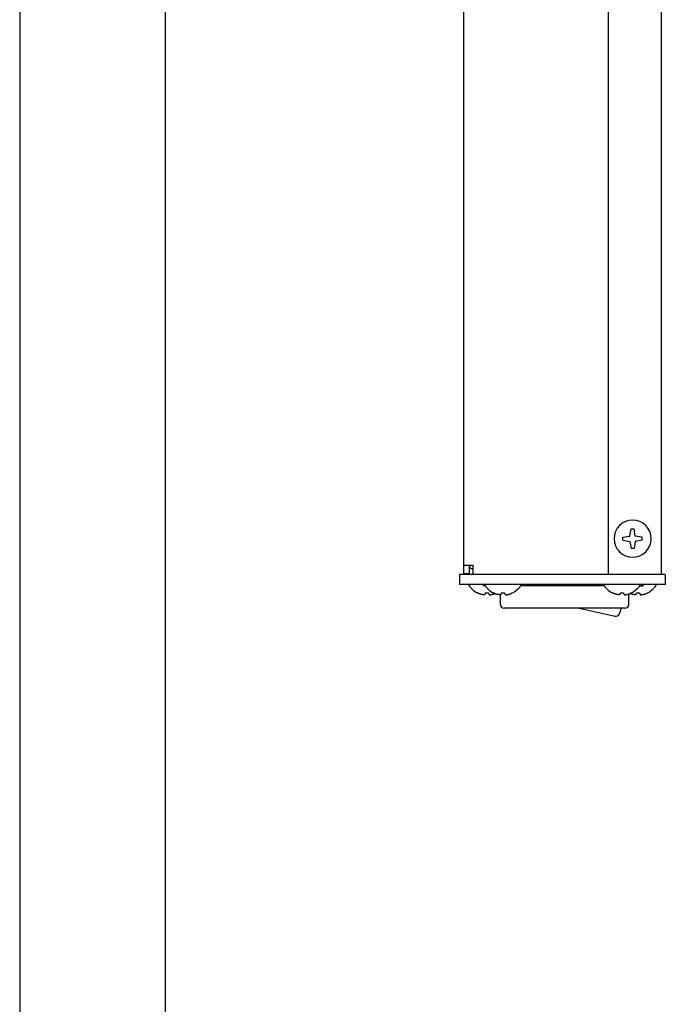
# Model space of a CAD drawing. Header units: inches. Extents: x -3.1 to 15.2, y -1.5 to 10.6.
# Tile 2 of 89: x -3 to -0.8, y 1.1 to 4.4. Entities that reach past the tile are written whole.
import ezdxf

# ---------------------------------------------------------------- set-up
doc = ezdxf.new("R2010")
doc.units = ezdxf.units.IN
doc.header["$MEASUREMENT"] = 0
doc.layers.add('chop', color=7, linetype='Continuous')

# ---------------------------------------------------------------- blocks, each defined once
blk = doc.blocks.new('block 2207')
at = {"color": 7, "lineweight": 25, "true_color": 0xffffff}
blk.add_lwpolyline([(-0.9841, 2.4535), (-1.3913, 2.4535)], dxfattribs=at)
blk = doc.blocks.new('block 2208')
at = {"color": 7, "lineweight": 25, "true_color": 0xffffff}
blk.add_lwpolyline([(-1.055, 2.5295), (-1.3355, 2.5295)], dxfattribs=at)
blk = doc.blocks.new('block 2209')
at = {"color": 7, "lineweight": 25, "true_color": 0xffffff}
blk.add_lwpolyline([(-1.455, 2.5295), (-1.4613, 2.5295)], dxfattribs=at)
blk = doc.blocks.new('block 2210')
at = {"color": 7, "lineweight": 25, "true_color": 0xffffff}
blk.add_lwpolyline([(-0.9355, 2.5295), (-0.9234, 2.5295)], dxfattribs=at)
blk = doc.blocks.new('block 2211')
at = {"color": 7, "lineweight": 25, "true_color": 0xffffff}
blk.add_lwpolyline([(-0.8493, 2.5335), (-1.5413, 2.5335)], dxfattribs=at)
blk = doc.blocks.new('block 2212')
at = {"color": 7, "lineweight": 25, "true_color": 0xffffff}
blk.add_lwpolyline([(-0.8493, 2.5675), (-1.5413, 2.5675)], dxfattribs=at)
blk = doc.blocks.new('block 2213')
at = {"color": 7, "lineweight": 25, "true_color": 0xffffff}
blk.add_lwpolyline([(-1.5265, 2.5707), (-1.5073, 2.5707)], dxfattribs=at)
blk = doc.blocks.new('block 2214')
at = {"color": 7, "lineweight": 25, "true_color": 0xffffff}
blk.add_lwpolyline([(-1.4993, 2.5867), (-1.4953, 2.5867)], dxfattribs=at)
blk = doc.blocks.new('block 2215')
at = {"color": 7, "lineweight": 25, "true_color": 0xffffff}
blk.add_lwpolyline([(-1.1392, 2.4535), (-1.0181, 2.4274)], dxfattribs=at)
blk = doc.blocks.new('block 2216')
at = {"color": 7, "lineweight": 25, "true_color": 0xffffff}
blk.add_lwpolyline([(-0.9266, 2.6827), (-0.9503, 2.6785)], dxfattribs=at)
blk = doc.blocks.new('block 2217')
at = {"color": 7, "lineweight": 25, "true_color": 0xffffff}
blk.add_lwpolyline([(-0.992, 2.6923), (-0.9683, 2.6965)], dxfattribs=at)
blk = doc.blocks.new('block 2218')
at = {"color": 7, "lineweight": 25, "true_color": 0xffffff}
blk.add_lwpolyline([(-1.5265, 2.5987), (-1.4953, 2.5987)], dxfattribs=at)
blk = doc.blocks.new('block 2219')
at = {"color": 7, "lineweight": 25, "true_color": 0xffffff}
blk.add_lwpolyline([(-0.9545, 2.6548), (-0.9641, 2.6548)], dxfattribs=at)
blk = doc.blocks.new('block 2220')
at = {"color": 7, "lineweight": 25, "true_color": 0xffffff}
blk.add_lwpolyline([(-0.9641, 2.7202), (-0.9545, 2.7202)], dxfattribs=at)
blk = doc.blocks.new('block 2221')
at = {"color": 7, "lineweight": 25, "true_color": 0xffffff}
blk.add_lwpolyline([(-0.992, 2.6827), (-0.9683, 2.6785)], dxfattribs=at)
blk = doc.blocks.new('block 2222')
at = {"color": 7, "lineweight": 25, "true_color": 0xffffff}
blk.add_lwpolyline([(-0.9266, 2.6923), (-0.9503, 2.6965)], dxfattribs=at)
blk = doc.blocks.new('block 2223')
at = {"color": 7, "lineweight": 25, "true_color": 0xffffff}
blk.add_lwpolyline([(-1.5413, 2.5675), (-1.5413, 2.5335)], dxfattribs=at)
blk = doc.blocks.new('block 2225')
at = {"color": 7, "lineweight": 25, "true_color": 0xffffff}
blk.add_lwpolyline([(-1.5265, 2.5707), (-1.5265, 6.7675)], dxfattribs=at)
blk = doc.blocks.new('block 2227')
at = {"color": 7, "lineweight": 25, "true_color": 0xffffff}
blk.add_lwpolyline([(-1.5073, 2.5707), (-1.5073, 2.5987)], dxfattribs=at)
blk = doc.blocks.new('block 2229')
at = {"color": 7, "lineweight": 25, "true_color": 0xffffff}
blk.add_lwpolyline([(-1.4953, 2.5675), (-1.4953, 2.5987)], dxfattribs=at)
blk = doc.blocks.new('block 2232')
at = {"color": 7, "lineweight": 25, "true_color": 0xffffff}
blk.add_lwpolyline([(-1.482, 2.5053), (-1.482, 2.5055)], dxfattribs=at)
blk = doc.blocks.new('block 2236')
at = {"color": 7, "lineweight": 25, "true_color": 0xffffff}
blk.add_lwpolyline([(-1.4613, 2.5335), (-1.4613, 2.5295)], dxfattribs=at)
blk = doc.blocks.new('block 2238')
at = {"color": 7, "lineweight": 25, "true_color": 0xffffff}
blk.add_lwpolyline([(-1.428, 2.5053), (-1.428, 2.5055)], dxfattribs=at)
blk = doc.blocks.new('block 2240')
at = {"color": 7, "lineweight": 25, "true_color": 0xffffff}
blk.add_lwpolyline([(-1.4037, 2.4659), (-1.4037, 2.499)], dxfattribs=at)
blk = doc.blocks.new('block 2243')
at = {"color": 7, "lineweight": 25, "true_color": 0xffffff}
blk.add_lwpolyline([(-1.3626, 2.5055), (-1.3626, 2.5053)], dxfattribs=at)
blk = doc.blocks.new('block 2247')
at = {"color": 7, "lineweight": 25, "true_color": 0xffffff}
blk.add_lwpolyline([(-0.9683, 2.6785), (-0.9641, 2.6548)], dxfattribs=at)
blk = doc.blocks.new('block 2252')
at = {"color": 7, "lineweight": 25, "true_color": 0xffffff}
blk.add_lwpolyline([(-0.9503, 2.6965), (-0.9545, 2.7202)], dxfattribs=at)
blk = doc.blocks.new('block 2258')
at = {"color": 7, "lineweight": 25, "true_color": 0xffffff}
blk.add_lwpolyline([(-1.0413, 6.7675), (-1.0413, 2.5675)], dxfattribs=at)
blk = doc.blocks.new('block 2260')
at = {"color": 7, "lineweight": 25, "true_color": 0xffffff}
blk.add_lwpolyline([(-1.028, 2.5053), (-1.028, 2.5055)], dxfattribs=at)
blk = doc.blocks.new('block 2261')
at = {"color": 7, "lineweight": 25, "true_color": 0xffffff}
blk.add_lwpolyline([(-0.992, 2.6827), (-0.992, 2.6923)], dxfattribs=at)
blk = doc.blocks.new('block 2265')
at = {"color": 7, "lineweight": 25, "true_color": 0xffffff}
blk.add_lwpolyline([(-0.9717, 2.4659), (-0.9717, 2.5018)], dxfattribs=at)
blk = doc.blocks.new('block 2266')
at = {"color": 7, "lineweight": 25, "true_color": 0xffffff}
blk.add_lwpolyline([(-0.9626, 2.5055), (-0.9626, 2.5053)], dxfattribs=at)
blk = doc.blocks.new('block 2268')
at = {"color": 7, "lineweight": 25, "true_color": 0xffffff}
blk.add_lwpolyline([(-0.9266, 2.6827), (-0.9266, 2.6923)], dxfattribs=at)
blk = doc.blocks.new('block 2270')
at = {"color": 7, "lineweight": 25, "true_color": 0xffffff}
blk.add_lwpolyline([(-0.9257, 2.5335), (-0.9257, 2.5295)], dxfattribs=at)
blk = doc.blocks.new('block 2271')
at = {"color": 7, "lineweight": 25, "true_color": 0xffffff}
blk.add_lwpolyline([(-0.9234, 2.5335), (-0.9234, 2.5295)], dxfattribs=at)
blk = doc.blocks.new('block 2276')
at = {"color": 7, "lineweight": 25, "true_color": 0xffffff}
blk.add_lwpolyline([(-0.9086, 2.5055), (-0.9086, 2.5053)], dxfattribs=at)
blk = doc.blocks.new('block 2281')
at = {"color": 7, "lineweight": 25, "true_color": 0xffffff}
blk.add_lwpolyline([(-0.8621, 2.5675), (-0.8621, 6.7675)], dxfattribs=at)
blk = doc.blocks.new('block 2282')
at = {"color": 7, "lineweight": 25, "true_color": 0xffffff}
blk.add_lwpolyline([(-0.8493, 2.5675), (-0.8493, 2.5335)], dxfattribs=at)
blk = doc.blocks.new('block 2283')
at = {"color": 7, "lineweight": 25, "true_color": 0xffffff}
blk.add_lwpolyline([(-0.9683, 2.6965), (-0.9641, 2.7202)], dxfattribs=at)
blk = doc.blocks.new('block 2284')
at = {"color": 7, "lineweight": 25, "true_color": 0xffffff}
blk.add_lwpolyline([(-0.9503, 2.6785), (-0.9545, 2.6548)], dxfattribs=at)
blk = doc.blocks.new('block 2709')
at = {"color": 7, "lineweight": 25, "true_color": 0xffffff}
blk.add_open_spline([(-1.4541, 2.5055), (-1.4509, 2.5053), (-1.4477, 2.5053), (-1.4445, 2.5055)], degree=3, dxfattribs=at)
blk = doc.blocks.new('block 2710')
at = {"color": 7, "lineweight": 25, "true_color": 0xffffff}
blk.add_open_spline([(-1.5117, 2.5335), (-1.5047, 2.5214), (-1.4944, 2.5117), (-1.482, 2.5053)], degree=3, dxfattribs=at)
blk = doc.blocks.new('block 2711')
at = {"color": 7, "lineweight": 25, "true_color": 0xffffff}
blk.add_open_spline([(-0.9461, 2.5055), (-0.9429, 2.5053), (-0.9397, 2.5053), (-0.9365, 2.5055)], degree=3, dxfattribs=at)
blk = doc.blocks.new('block 2712')
at = {"color": 7, "lineweight": 25, "true_color": 0xffffff}
blk.add_open_spline([(-0.9085, 2.5053), (-0.8961, 2.5117), (-0.8858, 2.5214), (-0.8789, 2.5335)], degree=3, dxfattribs=at)
blk = doc.blocks.new('block 2715')
at = {"color": 7, "lineweight": 25, "true_color": 0xffffff}
blk.add_open_spline([(-1.0217, 2.6875), (-1.0217, 2.7219), (-0.9937, 2.7499), (-0.9593, 2.7499), (-0.9248, 2.7499), (-0.8969, 2.7219), (-0.8969, 2.6875), (-0.8969, 2.653), (-0.9248, 2.6251), (-0.9593, 2.6251), (-0.9937, 2.6251), (-1.0217, 2.653), (-1.0217, 2.6875), (-1.0217, 2.6875), (-1.0217, 2.6875), (-1.0217, 2.6875)], degree=3, knots=[0, 0, 0, 0, 1, 1, 1, 2, 2, 2, 3, 3, 3, 4, 4, 4, 5, 5, 5, 5], dxfattribs=at)
blk = doc.blocks.new('block 2717')
at = {"color": 7, "lineweight": 25, "true_color": 0xffffff}
blk.add_open_spline([(-1.0001, 2.5055), (-0.9969, 2.5053), (-0.9937, 2.5053), (-0.9905, 2.5055)], degree=3, dxfattribs=at)
blk = doc.blocks.new('block 2718')
at = {"color": 7, "lineweight": 25, "true_color": 0xffffff}
blk.add_open_spline([(-0.9625, 2.5053), (-0.9501, 2.5117), (-0.9398, 2.5214), (-0.9329, 2.5335)], degree=3, dxfattribs=at)
blk = doc.blocks.new('block 2719')
at = {"color": 7, "lineweight": 25, "true_color": 0xffffff}
blk.add_open_spline([(-1.0577, 2.5335), (-1.0507, 2.5214), (-1.0404, 2.5117), (-1.028, 2.5053)], degree=3, dxfattribs=at)
blk = doc.blocks.new('block 2720')
at = {"color": 7, "lineweight": 25, "true_color": 0xffffff}
blk.add_open_spline([(-1.4001, 2.5055), (-1.3969, 2.5053), (-1.3937, 2.5053), (-1.3905, 2.5055)], degree=3, dxfattribs=at)
blk = doc.blocks.new('block 2721')
at = {"color": 7, "lineweight": 25, "true_color": 0xffffff}
blk.add_open_spline([(-1.3625, 2.5053), (-1.3501, 2.5117), (-1.3398, 2.5214), (-1.3329, 2.5335)], degree=3, dxfattribs=at)
blk = doc.blocks.new('block 2722')
at = {"color": 7, "lineweight": 25, "true_color": 0xffffff}
blk.add_open_spline([(-1.4577, 2.5335), (-1.4507, 2.5214), (-1.4404, 2.5117), (-1.428, 2.5053)], degree=3, dxfattribs=at)
blk = doc.blocks.new('block 2729')
at = {"color": 7, "lineweight": 25, "true_color": 0xffffff}
blk.add_open_spline([(-1.0181, 2.4274), (-1.0127, 2.4262), (-1.0072, 2.4289), (-1.0048, 2.4339)], degree=3, dxfattribs=at)
blk = doc.blocks.new('block 2730')
at = {"color": 7, "lineweight": 25, "true_color": 0xffffff}
blk.add_open_spline([(-1.0048, 2.4339), (-1.0017, 2.4402), (-0.999, 2.4467), (-0.9967, 2.4534)], degree=3, dxfattribs=at)
blk = doc.blocks.new('block 2733')
at = {"color": 7, "lineweight": 25, "true_color": 0xffffff}
blk.add_open_spline([(-1.4037, 2.4659), (-1.4037, 2.459), (-1.3981, 2.4535), (-1.3913, 2.4535)], degree=3, dxfattribs=at)
blk = doc.blocks.new('block 2734')
at = {"color": 7, "lineweight": 25, "true_color": 0xffffff}
blk.add_open_spline([(-0.9841, 2.4535), (-0.9772, 2.4535), (-0.9717, 2.459), (-0.9717, 2.4659)], degree=3, dxfattribs=at)
blk = doc.blocks.new('block 2738')
at = {"color": 7, "lineweight": 25, "true_color": 0xffffff}
blk.add_open_spline([(-1.5073, 2.5947), (-1.5073, 2.5903), (-1.5037, 2.5867), (-1.4993, 2.5867)], degree=3, dxfattribs=at)
blk = doc.blocks.new('block 2740')
at = {"color": 7, "lineweight": 25, "true_color": 0xffffff}
blk.add_open_spline([(-1.5097, 2.5695), (-1.5064, 2.5682), (-1.5029, 2.5675), (-1.4993, 2.5675)], degree=3, dxfattribs=at)
blk = doc.blocks.new('block 2948')
at = {"color": 7, "lineweight": 25, "true_color": 0xffffff}
blk.add_open_spline([(-1.4541, 2.5055), (-1.4543, 2.505), (-1.4544, 2.5045), (-1.4546, 2.5041), (-1.4548, 2.5037), (-1.4549, 2.5033), (-1.4551, 2.5029), (-1.4553, 2.5026), (-1.4554, 2.5023), (-1.4556, 2.502), (-1.4557, 2.5017), (-1.4559, 2.5014), (-1.456, 2.5012), (-1.4562, 2.5009), (-1.4563, 2.5007), (-1.4565, 2.5005), (-1.4566, 2.5003), (-1.4567, 2.5001), (-1.4569, 2.4999), (-1.457, 2.4997), (-1.4572, 2.4995), (-1.4574, 2.4993), (-1.4575, 2.4992), (-1.4577, 2.499), (-1.4578, 2.4989), (-1.458, 2.4988), (-1.4581, 2.4987), (-1.4583, 2.4986)], degree=3, knots=[0, 0, 0, 0, 1, 1, 1, 2, 2, 2, 3, 3, 3, 4, 4, 4, 5, 5, 5, 6, 6, 6, 7, 7, 7, 8, 8, 8, 9, 9, 9, 9], dxfattribs=at)
blk = doc.blocks.new('block 2949')
at = {"color": 7, "lineweight": 25, "true_color": 0xffffff}
blk.add_open_spline([(-1.4583, 2.4986), (-1.4587, 2.4986), (-1.459, 2.4987), (-1.4594, 2.4987), (-1.4598, 2.4988), (-1.4602, 2.4988), (-1.4606, 2.4989), (-1.4611, 2.499), (-1.4615, 2.499), (-1.4619, 2.4991), (-1.4624, 2.4992), (-1.4628, 2.4992), (-1.4633, 2.4993), (-1.4638, 2.4994), (-1.4644, 2.4995), (-1.4649, 2.4996), (-1.4655, 2.4997), (-1.4661, 2.4999), (-1.4667, 2.5), (-1.4673, 2.5002), (-1.468, 2.5003), (-1.4687, 2.5005), (-1.4694, 2.5007), (-1.4702, 2.5009), (-1.4709, 2.5011), (-1.4717, 2.5014), (-1.4724, 2.5016), (-1.4732, 2.5019), (-1.4739, 2.5021), (-1.4747, 2.5024), (-1.4754, 2.5026), (-1.4761, 2.5029), (-1.4769, 2.5032), (-1.4776, 2.5035), (-1.4783, 2.5038), (-1.479, 2.5041), (-1.4798, 2.5044), (-1.4805, 2.5048), (-1.4813, 2.5051), (-1.482, 2.5055)], degree=3, knots=[0, 0, 0, 0, 1, 1, 1, 2, 2, 2, 3, 3, 3, 4, 4, 4, 5, 5, 5, 6, 6, 6, 7, 7, 7, 8, 8, 8, 9, 9, 9, 10, 10, 10, 11, 11, 11, 12, 12, 12, 13, 13, 13, 13], dxfattribs=at)
blk = doc.blocks.new('block 2950')
at = {"color": 7, "lineweight": 25, "true_color": 0xffffff}
blk.add_open_spline([(-1.4403, 2.4986), (-1.4399, 2.4986), (-1.4395, 2.4987), (-1.4391, 2.4987), (-1.4387, 2.4988), (-1.4383, 2.4988), (-1.4379, 2.4989), (-1.4375, 2.499), (-1.4371, 2.499), (-1.4366, 2.4991), (-1.4362, 2.4992), (-1.4357, 2.4992), (-1.4353, 2.4993), (-1.4347, 2.4994), (-1.4342, 2.4995), (-1.4337, 2.4996), (-1.4331, 2.4997), (-1.4325, 2.4999), (-1.4319, 2.5), (-1.4312, 2.5002), (-1.4306, 2.5003), (-1.4299, 2.5005), (-1.4291, 2.5007), (-1.4284, 2.5009), (-1.4276, 2.5011), (-1.4269, 2.5014), (-1.4261, 2.5016), (-1.4254, 2.5019), (-1.4246, 2.5021), (-1.4239, 2.5024), (-1.4231, 2.5026), (-1.4229, 2.5028), (-1.4226, 2.5029), (-1.4223, 2.503)], degree=3, knots=[0, 0, 0, 0, 1, 1, 1, 2, 2, 2, 3, 3, 3, 4, 4, 4, 5, 5, 5, 6, 6, 6, 7, 7, 7, 8, 8, 8, 9, 9, 9, 10, 10, 10, 11, 11, 11, 11], dxfattribs=at)
blk = doc.blocks.new('block 2951')
at = {"color": 7, "lineweight": 25, "true_color": 0xffffff}
blk.add_open_spline([(-1.4445, 2.5055), (-1.4443, 2.505), (-1.4441, 2.5045), (-1.4439, 2.5041), (-1.4438, 2.5037), (-1.4436, 2.5033), (-1.4434, 2.5029), (-1.4433, 2.5026), (-1.4431, 2.5023), (-1.443, 2.502), (-1.4428, 2.5017), (-1.4427, 2.5014), (-1.4425, 2.5012), (-1.4424, 2.5009), (-1.4423, 2.5007), (-1.4421, 2.5005), (-1.442, 2.5003), (-1.4418, 2.5001), (-1.4417, 2.4999), (-1.4415, 2.4997), (-1.4414, 2.4995), (-1.4412, 2.4993), (-1.4411, 2.4992), (-1.4409, 2.499), (-1.4407, 2.4989), (-1.4406, 2.4988), (-1.4405, 2.4987), (-1.4403, 2.4986)], degree=3, knots=[0, 0, 0, 0, 1, 1, 1, 2, 2, 2, 3, 3, 3, 4, 4, 4, 5, 5, 5, 6, 6, 6, 7, 7, 7, 8, 8, 8, 9, 9, 9, 9], dxfattribs=at)
blk = doc.blocks.new('block 2952')
at = {"color": 7, "lineweight": 25, "true_color": 0xffffff}
blk.add_open_spline([(-0.9461, 2.5055), (-0.9463, 2.505), (-0.9464, 2.5045), (-0.9466, 2.5041), (-0.9468, 2.5037), (-0.9469, 2.5033), (-0.9471, 2.5029), (-0.9473, 2.5026), (-0.9474, 2.5023), (-0.9476, 2.502), (-0.9477, 2.5017), (-0.9479, 2.5014), (-0.948, 2.5012), (-0.9482, 2.5009), (-0.9483, 2.5007), (-0.9485, 2.5005), (-0.9486, 2.5003), (-0.9487, 2.5001), (-0.9489, 2.4999), (-0.949, 2.4997), (-0.9492, 2.4995), (-0.9494, 2.4993), (-0.9495, 2.4992), (-0.9497, 2.499), (-0.9498, 2.4989), (-0.95, 2.4988), (-0.9501, 2.4987), (-0.9503, 2.4986)], degree=3, knots=[0, 0, 0, 0, 1, 1, 1, 2, 2, 2, 3, 3, 3, 4, 4, 4, 5, 5, 5, 6, 6, 6, 7, 7, 7, 8, 8, 8, 9, 9, 9, 9], dxfattribs=at)
blk = doc.blocks.new('block 2953')
at = {"color": 7, "lineweight": 25, "true_color": 0xffffff}
blk.add_open_spline([(-0.9503, 2.4986), (-0.9507, 2.4986), (-0.951, 2.4987), (-0.9514, 2.4987), (-0.9518, 2.4988), (-0.9522, 2.4988), (-0.9526, 2.4989), (-0.9531, 2.499), (-0.9535, 2.499), (-0.9539, 2.4991), (-0.9544, 2.4992), (-0.9548, 2.4992), (-0.9553, 2.4993), (-0.9558, 2.4994), (-0.9564, 2.4995), (-0.9569, 2.4996), (-0.9575, 2.4997), (-0.9581, 2.4999), (-0.9587, 2.5), (-0.9593, 2.5002), (-0.96, 2.5003), (-0.9607, 2.5005), (-0.9614, 2.5007), (-0.9622, 2.5009), (-0.9629, 2.5011), (-0.9637, 2.5014), (-0.9644, 2.5016), (-0.9652, 2.5019), (-0.9659, 2.5021), (-0.9667, 2.5024), (-0.9674, 2.5026), (-0.9677, 2.5028), (-0.968, 2.5029), (-0.9683, 2.503)], degree=3, knots=[0, 0, 0, 0, 1, 1, 1, 2, 2, 2, 3, 3, 3, 4, 4, 4, 5, 5, 5, 6, 6, 6, 7, 7, 7, 8, 8, 8, 9, 9, 9, 10, 10, 10, 11, 11, 11, 11], dxfattribs=at)
blk = doc.blocks.new('block 2954')
at = {"color": 7, "lineweight": 25, "true_color": 0xffffff}
blk.add_open_spline([(-0.9323, 2.4986), (-0.9319, 2.4986), (-0.9315, 2.4987), (-0.9311, 2.4987), (-0.9307, 2.4988), (-0.9303, 2.4988), (-0.9299, 2.4989), (-0.9295, 2.499), (-0.9291, 2.499), (-0.9286, 2.4991), (-0.9282, 2.4992), (-0.9277, 2.4992), (-0.9273, 2.4993), (-0.9267, 2.4994), (-0.9262, 2.4995), (-0.9257, 2.4996), (-0.9251, 2.4997), (-0.9245, 2.4999), (-0.9239, 2.5), (-0.9232, 2.5002), (-0.9226, 2.5003), (-0.9219, 2.5005), (-0.9211, 2.5007), (-0.9204, 2.5009), (-0.9196, 2.5011), (-0.9189, 2.5014), (-0.9181, 2.5016), (-0.9174, 2.5019), (-0.9166, 2.5021), (-0.9159, 2.5024), (-0.9151, 2.5026), (-0.9144, 2.5029), (-0.9137, 2.5032), (-0.913, 2.5035), (-0.9122, 2.5038), (-0.9115, 2.5041), (-0.9108, 2.5044), (-0.9101, 2.5048), (-0.9093, 2.5051), (-0.9086, 2.5055)], degree=3, knots=[0, 0, 0, 0, 1, 1, 1, 2, 2, 2, 3, 3, 3, 4, 4, 4, 5, 5, 5, 6, 6, 6, 7, 7, 7, 8, 8, 8, 9, 9, 9, 10, 10, 10, 11, 11, 11, 12, 12, 12, 13, 13, 13, 13], dxfattribs=at)
blk = doc.blocks.new('block 2955')
at = {"color": 7, "lineweight": 25, "true_color": 0xffffff}
blk.add_open_spline([(-0.9365, 2.5055), (-0.9363, 2.505), (-0.9361, 2.5045), (-0.9359, 2.5041), (-0.9358, 2.5037), (-0.9356, 2.5033), (-0.9354, 2.5029), (-0.9353, 2.5026), (-0.9351, 2.5023), (-0.935, 2.502), (-0.9348, 2.5017), (-0.9347, 2.5014), (-0.9345, 2.5012), (-0.9344, 2.5009), (-0.9343, 2.5007), (-0.9341, 2.5005), (-0.934, 2.5003), (-0.9338, 2.5001), (-0.9337, 2.4999), (-0.9335, 2.4997), (-0.9334, 2.4995), (-0.9332, 2.4993), (-0.9331, 2.4992), (-0.9329, 2.499), (-0.9327, 2.4989), (-0.9326, 2.4988), (-0.9325, 2.4987), (-0.9323, 2.4986)], degree=3, knots=[0, 0, 0, 0, 1, 1, 1, 2, 2, 2, 3, 3, 3, 4, 4, 4, 5, 5, 5, 6, 6, 6, 7, 7, 7, 8, 8, 8, 9, 9, 9, 9], dxfattribs=at)
blk = doc.blocks.new('block 2958')
at = {"color": 7, "lineweight": 25, "true_color": 0xffffff}
blk.add_open_spline([(-1.0001, 2.5055), (-1.0003, 2.505), (-1.0004, 2.5045), (-1.0006, 2.5041), (-1.0008, 2.5037), (-1.0009, 2.5033), (-1.0011, 2.5029), (-1.0013, 2.5026), (-1.0014, 2.5023), (-1.0016, 2.502), (-1.0017, 2.5017), (-1.0019, 2.5014), (-1.002, 2.5012), (-1.0022, 2.5009), (-1.0023, 2.5007), (-1.0025, 2.5005), (-1.0026, 2.5003), (-1.0027, 2.5001), (-1.0029, 2.4999), (-1.003, 2.4997), (-1.0032, 2.4995), (-1.0034, 2.4993), (-1.0035, 2.4992), (-1.0037, 2.499), (-1.0038, 2.4989), (-1.004, 2.4988), (-1.0041, 2.4987), (-1.0043, 2.4986)], degree=3, knots=[0, 0, 0, 0, 1, 1, 1, 2, 2, 2, 3, 3, 3, 4, 4, 4, 5, 5, 5, 6, 6, 6, 7, 7, 7, 8, 8, 8, 9, 9, 9, 9], dxfattribs=at)
blk = doc.blocks.new('block 2959')
at = {"color": 7, "lineweight": 25, "true_color": 0xffffff}
blk.add_open_spline([(-1.0043, 2.4986), (-1.0047, 2.4986), (-1.005, 2.4987), (-1.0054, 2.4987), (-1.0058, 2.4988), (-1.0062, 2.4988), (-1.0066, 2.4989), (-1.0071, 2.499), (-1.0075, 2.499), (-1.0079, 2.4991), (-1.0084, 2.4992), (-1.0088, 2.4992), (-1.0093, 2.4993), (-1.0098, 2.4994), (-1.0104, 2.4995), (-1.0109, 2.4996), (-1.0115, 2.4997), (-1.0121, 2.4999), (-1.0127, 2.5), (-1.0133, 2.5002), (-1.014, 2.5003), (-1.0147, 2.5005), (-1.0154, 2.5007), (-1.0162, 2.5009), (-1.0169, 2.5011), (-1.0177, 2.5014), (-1.0184, 2.5016), (-1.0192, 2.5019), (-1.0199, 2.5021), (-1.0207, 2.5024), (-1.0214, 2.5026), (-1.0221, 2.5029), (-1.0229, 2.5032), (-1.0236, 2.5035), (-1.0243, 2.5038), (-1.025, 2.5041), (-1.0258, 2.5044), (-1.0265, 2.5048), (-1.0273, 2.5051), (-1.028, 2.5055)], degree=3, knots=[0, 0, 0, 0, 1, 1, 1, 2, 2, 2, 3, 3, 3, 4, 4, 4, 5, 5, 5, 6, 6, 6, 7, 7, 7, 8, 8, 8, 9, 9, 9, 10, 10, 10, 11, 11, 11, 12, 12, 12, 13, 13, 13, 13], dxfattribs=at)
blk = doc.blocks.new('block 2960')
at = {"color": 7, "lineweight": 25, "true_color": 0xffffff}
blk.add_open_spline([(-0.9863, 2.4986), (-0.9859, 2.4986), (-0.9855, 2.4987), (-0.9851, 2.4987), (-0.9847, 2.4988), (-0.9843, 2.4988), (-0.9839, 2.4989), (-0.9835, 2.499), (-0.9831, 2.499), (-0.9826, 2.4991), (-0.9822, 2.4992), (-0.9817, 2.4992), (-0.9813, 2.4993), (-0.9807, 2.4994), (-0.9802, 2.4995), (-0.9797, 2.4996), (-0.9791, 2.4997), (-0.9785, 2.4999), (-0.9779, 2.5), (-0.9772, 2.5002), (-0.9766, 2.5003), (-0.9759, 2.5005), (-0.9751, 2.5007), (-0.9744, 2.5009), (-0.9736, 2.5011), (-0.9729, 2.5014), (-0.9721, 2.5016), (-0.9714, 2.5019), (-0.9706, 2.5021), (-0.9699, 2.5024), (-0.9691, 2.5026), (-0.9684, 2.5029), (-0.9677, 2.5032), (-0.967, 2.5035), (-0.9662, 2.5038), (-0.9655, 2.5041), (-0.9648, 2.5044), (-0.9641, 2.5048), (-0.9633, 2.5051), (-0.9626, 2.5055)], degree=3, knots=[0, 0, 0, 0, 1, 1, 1, 2, 2, 2, 3, 3, 3, 4, 4, 4, 5, 5, 5, 6, 6, 6, 7, 7, 7, 8, 8, 8, 9, 9, 9, 10, 10, 10, 11, 11, 11, 12, 12, 12, 13, 13, 13, 13], dxfattribs=at)
blk = doc.blocks.new('block 2961')
at = {"color": 7, "lineweight": 25, "true_color": 0xffffff}
blk.add_open_spline([(-0.9905, 2.5055), (-0.9903, 2.505), (-0.9901, 2.5045), (-0.9899, 2.5041), (-0.9898, 2.5037), (-0.9896, 2.5033), (-0.9894, 2.5029), (-0.9893, 2.5026), (-0.9891, 2.5023), (-0.989, 2.502), (-0.9888, 2.5017), (-0.9887, 2.5014), (-0.9885, 2.5012), (-0.9884, 2.5009), (-0.9883, 2.5007), (-0.9881, 2.5005), (-0.988, 2.5003), (-0.9878, 2.5001), (-0.9877, 2.4999), (-0.9875, 2.4997), (-0.9874, 2.4995), (-0.9872, 2.4993), (-0.9871, 2.4992), (-0.9869, 2.499), (-0.9867, 2.4989), (-0.9866, 2.4988), (-0.9865, 2.4987), (-0.9863, 2.4986)], degree=3, knots=[0, 0, 0, 0, 1, 1, 1, 2, 2, 2, 3, 3, 3, 4, 4, 4, 5, 5, 5, 6, 6, 6, 7, 7, 7, 8, 8, 8, 9, 9, 9, 9], dxfattribs=at)
blk = doc.blocks.new('block 2962')
at = {"color": 7, "lineweight": 25, "true_color": 0xffffff}
blk.add_open_spline([(-1.4001, 2.5055), (-1.4003, 2.505), (-1.4004, 2.5045), (-1.4006, 2.5041), (-1.4008, 2.5037), (-1.4009, 2.5033), (-1.4011, 2.5029), (-1.4013, 2.5026), (-1.4014, 2.5023), (-1.4016, 2.502), (-1.4017, 2.5017), (-1.4019, 2.5014), (-1.402, 2.5012), (-1.4022, 2.5009), (-1.4023, 2.5007), (-1.4025, 2.5005), (-1.4026, 2.5003), (-1.4027, 2.5001), (-1.4029, 2.4999), (-1.403, 2.4997), (-1.4032, 2.4995), (-1.4034, 2.4993), (-1.4035, 2.4992), (-1.4037, 2.499), (-1.4038, 2.4989), (-1.404, 2.4988), (-1.4041, 2.4987), (-1.4043, 2.4986)], degree=3, knots=[0, 0, 0, 0, 1, 1, 1, 2, 2, 2, 3, 3, 3, 4, 4, 4, 5, 5, 5, 6, 6, 6, 7, 7, 7, 8, 8, 8, 9, 9, 9, 9], dxfattribs=at)
blk = doc.blocks.new('block 2963')
at = {"color": 7, "lineweight": 25, "true_color": 0xffffff}
blk.add_open_spline([(-1.4043, 2.4986), (-1.4047, 2.4986), (-1.405, 2.4987), (-1.4054, 2.4987), (-1.4058, 2.4988), (-1.4062, 2.4988), (-1.4066, 2.4989), (-1.4071, 2.499), (-1.4075, 2.499), (-1.4079, 2.4991), (-1.4084, 2.4992), (-1.4088, 2.4992), (-1.4093, 2.4993), (-1.4098, 2.4994), (-1.4104, 2.4995), (-1.4109, 2.4996), (-1.4115, 2.4997), (-1.4121, 2.4999), (-1.4127, 2.5), (-1.4133, 2.5002), (-1.414, 2.5003), (-1.4147, 2.5005), (-1.4154, 2.5007), (-1.4162, 2.5009), (-1.4169, 2.5011), (-1.4177, 2.5014), (-1.4184, 2.5016), (-1.4192, 2.5019), (-1.4199, 2.5021), (-1.4207, 2.5024), (-1.4214, 2.5026), (-1.4221, 2.5029), (-1.4229, 2.5032), (-1.4236, 2.5035), (-1.4243, 2.5038), (-1.425, 2.5041), (-1.4258, 2.5044), (-1.4265, 2.5048), (-1.4273, 2.5051), (-1.428, 2.5055)], degree=3, knots=[0, 0, 0, 0, 1, 1, 1, 2, 2, 2, 3, 3, 3, 4, 4, 4, 5, 5, 5, 6, 6, 6, 7, 7, 7, 8, 8, 8, 9, 9, 9, 10, 10, 10, 11, 11, 11, 12, 12, 12, 13, 13, 13, 13], dxfattribs=at)
blk = doc.blocks.new('block 2964')
at = {"color": 7, "lineweight": 25, "true_color": 0xffffff}
blk.add_open_spline([(-1.3863, 2.4986), (-1.3859, 2.4986), (-1.3855, 2.4987), (-1.3851, 2.4987), (-1.3847, 2.4988), (-1.3843, 2.4988), (-1.3839, 2.4989), (-1.3835, 2.499), (-1.3831, 2.499), (-1.3826, 2.4991), (-1.3822, 2.4992), (-1.3817, 2.4992), (-1.3813, 2.4993), (-1.3807, 2.4994), (-1.3802, 2.4995), (-1.3797, 2.4996), (-1.3791, 2.4997), (-1.3785, 2.4999), (-1.3779, 2.5), (-1.3772, 2.5002), (-1.3766, 2.5003), (-1.3759, 2.5005), (-1.3751, 2.5007), (-1.3744, 2.5009), (-1.3736, 2.5011), (-1.3729, 2.5014), (-1.3721, 2.5016), (-1.3714, 2.5019), (-1.3706, 2.5021), (-1.3699, 2.5024), (-1.3691, 2.5026), (-1.3684, 2.5029), (-1.3677, 2.5032), (-1.367, 2.5035), (-1.3662, 2.5038), (-1.3655, 2.5041), (-1.3648, 2.5044), (-1.3641, 2.5048), (-1.3633, 2.5051), (-1.3626, 2.5055)], degree=3, knots=[0, 0, 0, 0, 1, 1, 1, 2, 2, 2, 3, 3, 3, 4, 4, 4, 5, 5, 5, 6, 6, 6, 7, 7, 7, 8, 8, 8, 9, 9, 9, 10, 10, 10, 11, 11, 11, 12, 12, 12, 13, 13, 13, 13], dxfattribs=at)
blk = doc.blocks.new('block 2965')
at = {"color": 7, "lineweight": 25, "true_color": 0xffffff}
blk.add_open_spline([(-1.3905, 2.5055), (-1.3903, 2.505), (-1.3901, 2.5045), (-1.3899, 2.5041), (-1.3898, 2.5037), (-1.3896, 2.5033), (-1.3894, 2.5029), (-1.3893, 2.5026), (-1.3891, 2.5023), (-1.389, 2.502), (-1.3888, 2.5017), (-1.3887, 2.5014), (-1.3885, 2.5012), (-1.3884, 2.5009), (-1.3883, 2.5007), (-1.3881, 2.5005), (-1.388, 2.5003), (-1.3878, 2.5001), (-1.3877, 2.4999), (-1.3875, 2.4997), (-1.3874, 2.4995), (-1.3872, 2.4993), (-1.3871, 2.4992), (-1.3869, 2.499), (-1.3867, 2.4989), (-1.3866, 2.4988), (-1.3865, 2.4987), (-1.3863, 2.4986)], degree=3, knots=[0, 0, 0, 0, 1, 1, 1, 2, 2, 2, 3, 3, 3, 4, 4, 4, 5, 5, 5, 6, 6, 6, 7, 7, 7, 8, 8, 8, 9, 9, 9, 9], dxfattribs=at)
blk = doc.blocks.new('block 3181')
at = {"layer": 'chop', "color": 7, "lineweight": 30, "true_color": 0xffffff}
blk.add_lwpolyline([(-3.0198, 10.5755), (-3.0198, -1.5177)], dxfattribs=at)
blk = doc.blocks.new('block 3182')
at = {"layer": 'chop', "color": 7, "lineweight": 30, "true_color": 0xffffff}
blk.add_lwpolyline([(-2.531, 10.1342), (-2.531, -1.055)], dxfattribs=at)
blk = doc.blocks.new('block 3113')
at = {"layer": 'chop'}
for name in ['block 3181', 'block 3182']:
    blk.add_blockref(name, (0, 0), dxfattribs=at)

msp = doc.modelspace()

# ---------------------------------------------------------------- block references
for name in ['block 2225', 'block 2258', 'block 2281', 'block 2715', 'block 2283', 'block 2220', 'block 2252', 'block 2217', 'block 2261', 'block 2221', 'block 2222', 'block 2216', 'block 2268', 'block 2247', 'block 2219', 'block 2284', 'block 2218', 'block 2227', 'block 2738', 'block 2214', 'block 2229', 'block 2212', 'block 2223', 'block 2213', 'block 2740', 'block 2282', 'block 2211', 'block 2710', 'block 2236', 'block 2209', 'block 2722', 'block 2721', 'block 2208', 'block 2719', 'block 2718', 'block 2210', 'block 2270', 'block 2271', 'block 2712', 'block 2232', 'block 2949', 'block 2948', 'block 2709', 'block 2951', 'block 2950', 'block 2238', 'block 2963', 'block 2962', 'block 2240', 'block 2720', 'block 2965', 'block 2964', 'block 2243', 'block 2260', 'block 2959', 'block 2958', 'block 2717', 'block 2961', 'block 2960', 'block 2265', 'block 2953', 'block 2266', 'block 2952', 'block 2711', 'block 2955', 'block 2954', 'block 2276', 'block 2733', 'block 2207', 'block 2215', 'block 2730', 'block 2734', 'block 2729']:
    msp.add_blockref(name, (0, 0))
at = {"layer": 'chop'}
msp.add_blockref('block 3113', (0, 0), dxfattribs=at)

doc.saveas('drawing.dxf')
